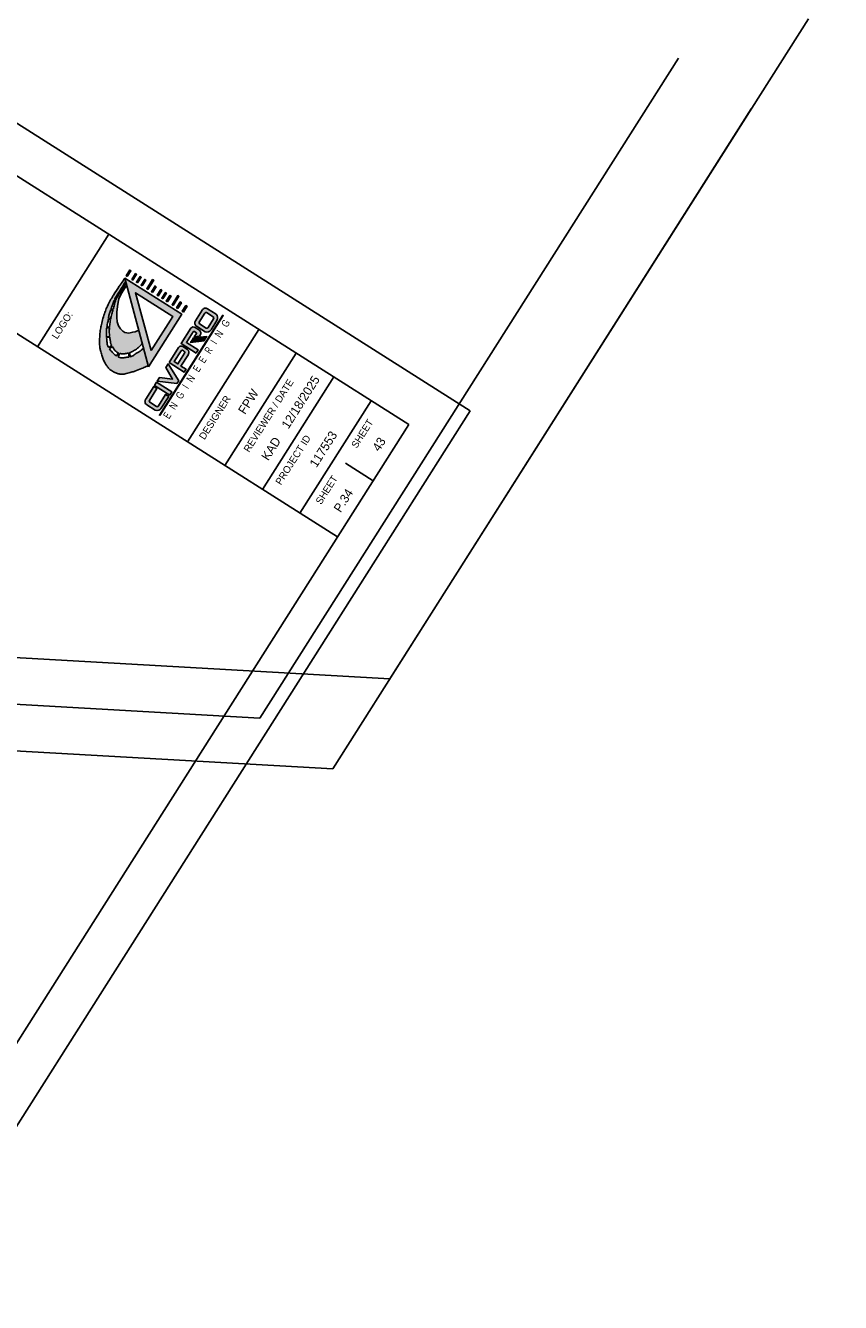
# Model space of a CAD drawing. Header units: feet. Extents: x 2249379 to 2249587, y 438002 to 438313.
# Tile 14 of 15: x 2249541 to 2249587, y 438204 to 438276. Entities that reach past the tile are written whole.
import ezdxf
from ezdxf import colors
from ezdxf.entities.mleader import LeaderData, LeaderLine
from ezdxf.enums import TextEntityAlignment as Align
from ezdxf.math import Vec2, Vec3

# ---------------------------------------------------------------- set-up
doc = ezdxf.new("R2010")
doc.units = ezdxf.units.FT
doc.header["$MEASUREMENT"] = 0
for name, color, linetype in [('SH_Border', 7, 'Continuous'), ('SH_Data', 7, 'Continuous'), ('SHT_LOGO_BLACK', 7, 'Continuous'), ('SHT_LOGO_BLUE', 160, 'Continuous'), ('SHT_LOGO_GREY', 9, 'Continuous'), ('TX_P_20', 7, 'Continuous')]:
    doc.layers.add(name, color=color, linetype=linetype)
doc.styles.add('OHDOTSymbols', font='arial.ttf')
doc.styles.get("Standard").update_dxf_attribs({"font": 'arial.ttf'})
doc.styles.add('Straight-Normal', font='font30.shx', dxfattribs={"height": 0.14})
doc.styles.add('Straight-Sub Title', font='font30.shx', dxfattribs={"height": 0.17})

msp = doc.modelspace()

# ---------------------------------------------------------------- hatches: boundary and pattern name
at = {"layer": 'SHT_LOGO_BLACK', "linetype": 'Continuous'}
h = msp.add_hatch(color=256, dxfattribs=at)
h.dxf.hatch_style = 1
h.paths.add_polyline_path([(2249549.539, 438259.851), (2249549.744, 438260.173), (2249549.682, 438260.213), (2249549.477, 438259.89)])
h.paths.add_polyline_path([(2249549.157, 438260.093), (2249549.219, 438260.054), (2249549.424, 438260.377), (2249549.362, 438260.416)])
h.paths.add_polyline_path([(2249549.286, 438260.735), (2249549.224, 438260.775), (2249548.896, 438260.258), (2249548.955, 438260.214)])
h.paths.add_polyline_path([(2249548.576, 438260.461), (2249548.638, 438260.422), (2249548.843, 438260.745), (2249548.781, 438260.784)])
h.paths.add_polyline_path([(2249548.379, 438260.586), (2249548.584, 438260.909), (2249548.522, 438260.948), (2249548.317, 438260.626)])
h.paths.add_polyline_path([(2249548.057, 438260.791), (2249548.119, 438260.752), (2249548.323, 438261.074), (2249548.261, 438261.114)])
h.paths.add_polyline_path([(2249547.736, 438260.994), (2249547.798, 438260.955), (2249548.003, 438261.277), (2249547.941, 438261.317)])
h.paths.add_polyline_path([(2249547.865, 438261.637), (2249547.803, 438261.676), (2249547.475, 438261.16), (2249547.534, 438261.115)])
h.paths.add_polyline_path([(2249547.421, 438261.646), (2249547.359, 438261.686), (2249547.154, 438261.363), (2249547.217, 438261.324)])
h.paths.add_polyline_path([(2249546.896, 438261.527), (2249546.958, 438261.487), (2249547.163, 438261.81), (2249547.101, 438261.849)])
h.paths.add_polyline_path([(2249546.904, 438261.974), (2249546.842, 438262.014), (2249546.637, 438261.691), (2249546.699, 438261.651)])
h.paths.add_polyline_path([(2249546.584, 438262.177), (2249546.522, 438262.217), (2249546.317, 438261.894), (2249546.379, 438261.855)])
h = msp.add_hatch(color=256, dxfattribs=at)
h.dxf.hatch_style = 1
h.paths.add_polyline_path([(2249546.588, 438257.341, -0.010054), (2249546.555, 438257.333), (2249546.499, 438257.556, 0.003974), (2249546.527, 438257.565, 0.040776), (2249546.562, 438257.579, 0.006066), (2249546.789, 438257.697, 0.061249), (2249547.013, 438257.854, 0.038297), (2249547.222, 438258.073), (2249547.019, 438258.838), (2249546.818, 438258.738), (2249546.686, 438258.723), (2249546.474, 438258.668), (2249546.356, 438258.675), (2249546.245, 438258.703), (2249546.134, 438258.78), (2249545.995, 438258.898), (2249545.882, 438259.068), (2249545.807, 438259.299), (2249545.781, 438259.567), (2249545.792, 438259.836), (2249545.818, 438260.157), (2249545.857, 438260.402), (2249545.909, 438260.59), (2249546.029, 438260.875), (2249546.259, 438261.238), (2249546.347, 438261.372), (2249546.317, 438261.485, -0.000418), (2249546.195, 438261.295, -0.000949), (2249546.13, 438261.194, -0.000351), (2249545.942, 438260.903, 0.00107), (2249545.88, 438260.808, 0.017555), (2249545.808, 438260.686, 0.017743), (2249545.746, 438260.562, 0.003592), (2249545.739, 438260.546), (2249545.663, 438260.573, -0.03869), (2249545.683, 438260.609, -0.000239), (2249545.697, 438260.633, 0.000026), (2249545.835, 438260.85, 0.000048), (2249546.04, 438261.173, 0.000037), (2249546.293, 438261.573), (2249546.246, 438261.753, 0.003624), (2249546.032, 438261.453, 0.007413), (2249545.93, 438261.304, 0.000904), (2249545.605, 438260.809, 0.00451), (2249545.541, 438260.709, 0.019073), (2249545.38, 438260.428, 0.017331), (2249545.224, 438260.107, 0.019514), (2249545.118, 438259.839, 0.015338), (2249545.007, 438259.489, 0.012204), (2249544.918, 438259.14, 0.017423), (2249544.87, 438258.893, 0.014015), (2249544.846, 438258.711, 0.009535), (2249544.824, 438258.443, 0.020378), (2249544.816, 438258.122, 0.02598), (2249544.834, 438257.872, 0.027565), (2249544.867, 438257.689, 0.018891), (2249544.939, 438257.427, 0.020789), (2249545.023, 438257.198, 0.020828), (2249545.124, 438256.977, 0.034599), (2249545.211, 438256.834, 0.032145), (2249545.323, 438256.694, 0.062269), (2249545.492, 438256.551, 0.050433), (2249545.733, 438256.425, 0.025118), (2249545.916, 438256.363, 0.057831), (2249545.999, 438256.349, 0.025804), (2249546.125, 438256.349, 0.04348), (2249546.2, 438256.36, 0.002738), (2249546.319, 438256.389, 0.002118), (2249546.473, 438256.427, 0.001598), (2249546.722, 438256.491, 0.006576), (2249546.782, 438256.508, 0.02396), (2249546.8, 438256.514, 0.001113), (2249547.176, 438256.664, 0.009085), (2249547.315, 438256.722, 0.004888), (2249547.552, 438256.83), (2249547.285, 438257.835, -0.03184), (2249547.189, 438257.722, -0.071165), (2249547.063, 438257.624, -0.016789), (2249546.94, 438257.558, 0.028454), (2249546.868, 438257.518, 0.050722), (2249546.766, 438257.438, -0.071433), (2249546.691, 438257.383, -0.049376)])
h.paths.add_polyline_path([(2249546.491, 438257.319, -0.010823), (2249546.455, 438257.314, -0.001747), (2249546.351, 438257.301, 0.001596), (2249546.237, 438257.287, 0.003876), (2249546.126, 438257.273, -0.006206), (2249546.057, 438257.264, -0.097322), (2249546.011, 438257.268, -0.038974), (2249545.902, 438257.307, -0.011737), (2249545.856, 438257.33), (2249545.953, 438257.521, 0.028633), (2249546.045, 438257.498, 0.056422), (2249546.127, 438257.492, 0.018655), (2249546.232, 438257.5, 0.019312), (2249546.333, 438257.516, 0.013666), (2249546.43, 438257.538, 0.001157), (2249546.439, 438257.54)], flags=16)
h.paths.add_polyline_path([(2249545.876, 438257.549), (2249545.775, 438257.376, -0.015908), (2249545.728, 438257.408, -0.022838), (2249545.644, 438257.477, -0.018474), (2249545.546, 438257.569, -0.026037), (2249545.455, 438257.674, -0.016666), (2249545.381, 438257.774), (2249545.533, 438257.908, 0.001651), (2249545.546, 438257.888, 0.015544), (2249545.614, 438257.785, 0.016487), (2249545.684, 438257.692, 0.075188), (2249545.784, 438257.6, 0.042887)], flags=16)
h.paths.add_polyline_path([(2249545.495, 438257.972), (2249545.334, 438257.848, -0.024038), (2249545.28, 438257.948, -0.06415), (2249545.253, 438258.03, -0.021969), (2249545.238, 438258.133, -0.008749), (2249545.217, 438258.392, -0.000355), (2249545.215, 438258.413), (2249545.39, 438258.433, 0.002531), (2249545.409, 438258.301, 0.006928), (2249545.441, 438258.103, 0.028635), (2249545.453, 438258.056, 0.053806), (2249545.466, 438258.025, 0.004266)], flags=16)
h.paths.add_polyline_path([(2249545.383, 438258.48), (2249545.213, 438258.46, -0.00319), (2249545.202, 438258.656, -0.013578), (2249545.2, 438258.741, -0.029845), (2249545.211, 438258.903, -0.004092), (2249545.219, 438258.958), (2249545.373, 438258.952, 0.013659), (2249545.363, 438258.745, 0.029225), (2249545.368, 438258.607, 0.009297), (2249545.379, 438258.514, 0.000639)], flags=16)
h.paths.add_polyline_path([(2249545.377, 438258.999), (2249545.226, 438259.005, -0.011307), (2249545.253, 438259.156, -0.010591), (2249545.28, 438259.274, 0.011749), (2249545.304, 438259.38, 0.016183), (2249545.316, 438259.452), (2249545.435, 438259.43, 0.017905), (2249545.405, 438259.253, 0.011223)], flags=16)
h.paths.add_polyline_path([(2249545.444, 438259.474), (2249545.321, 438259.5, 0.010824), (2249545.324, 438259.549, -0.05835), (2249545.342, 438259.657, -0.01154), (2249545.377, 438259.768, -0.00345), (2249545.453, 438259.987), (2249545.571, 438259.957, 0.012845), (2249545.508, 438259.741, 0.008036), (2249545.473, 438259.601, 0.004709)], flags=16)
h.paths.add_polyline_path([(2249545.586, 438260.005), (2249545.471, 438260.038, -0.000481), (2249545.522, 438260.181, 0.000864), (2249545.546, 438260.247, 0.00468), (2249545.582, 438260.351, -0.004072), (2249545.623, 438260.471, -0.008774), (2249545.644, 438260.527), (2249545.72, 438260.501, 0.005656), (2249545.71, 438260.475, 0.0202), (2249545.682, 438260.389, 0.019573), (2249545.655, 438260.272, -0.017067), (2249545.624, 438260.139, -0.007865)], flags=16)
at = {"layer": 'SHT_LOGO_BLUE'}
h = msp.add_hatch(color=256, dxfattribs=at)
h.dxf.hatch_style = 1
h.paths.add_polyline_path([(2249547.657, 438254.763, -0.44246), (2249547.627, 438254.87), (2249548.05, 438255.537), (2249547.869, 438255.652), (2249547.417, 438254.939, 0.436831), (2249547.474, 438254.629), (2249547.957, 438254.323, 0.355742), (2249548.294, 438254.435), (2249548.717, 438255.102), (2249548.539, 438255.215), (2249548.127, 438254.566, -0.466077), (2249548.021, 438254.532)])
h.paths.add_polyline_path([(2249548.026, 438255.907), (2249547.91, 438255.723), (2249548.769, 438255.178), (2249548.88, 438255.365)])
h.paths.add_polyline_path([(2249549.176, 438255.829), (2249549.274, 438255.985), (2249548.675, 438256.928), (2249548.548, 438256.729), (2249548.933, 438256.079), (2249548.193, 438256.165), (2249548.064, 438255.96)])
h.paths.add_polyline_path([(2249549.4, 438256.806), (2249549.816, 438257.462, 0.384335), (2249549.768, 438257.741), (2249549.508, 438257.91, 0.413942), (2249549.265, 438257.856), (2249548.733, 438257.016), (2249549.589, 438256.473), (2249549.685, 438256.625)])
h.paths.add_polyline_path([(2249549.225, 438256.929), (2249549.018, 438257.06), (2249549.404, 438257.67, -0.363757), (2249549.488, 438257.696, -0.087868), (2249549.59, 438257.631, -0.553906), (2249549.608, 438257.533)], flags=16)
h.paths.add_polyline_path([(2249550.27, 438258.642), (2249550.151, 438258.455), (2249550.442, 438258.492), (2249550.482, 438258.554, 0.37317), (2249550.44, 438258.834), (2249550.206, 438258.982, 0.37162), (2249549.959, 438258.945), (2249549.408, 438258.077), (2249550.258, 438257.538), (2249550.372, 438257.716), (2249549.704, 438258.14), (2249550.08, 438258.734, -0.38138), (2249550.159, 438258.756), (2249550.244, 438258.703, -0.307867)])
h.paths.add_polyline_path([(2249550.218, 438259.357, 0.436831), (2249550.276, 438259.047), (2249550.758, 438258.741, 0.355742), (2249551.095, 438258.853), (2249551.425, 438259.373, 0.355742), (2249551.383, 438259.726), (2249550.9, 438260.032, 0.436831), (2249550.595, 438259.952)])
h.paths.add_polyline_path([(2249550.747, 438259.791, -0.386521), (2249550.845, 438259.818), (2249551.204, 438259.59, -0.436448), (2249551.24, 438259.476), (2249550.928, 438258.984, -0.466076), (2249550.822, 438258.95), (2249550.458, 438259.181, -0.44246), (2249550.429, 438259.288)], flags=16)
h = msp.add_hatch(color=256, dxfattribs=at)
h.dxf.hatch_style = 1
h.paths.add_polyline_path([(2249550.115, 438258.398), (2249550.036, 438258.273), (2249550.791, 438258.377), (2249550.856, 438258.481)])
at = {"layer": 'SHT_LOGO_GREY'}
h = msp.add_hatch(color=256, dxfattribs=at)
h.dxf.hatch_style = 1
h.paths.add_polyline_path([(2249546.246, 438261.753), (2249547.57, 438256.76), (2249549.449, 438259.722)])
h.paths.add_polyline_path([(2249548.935, 438259.607), (2249547.72, 438257.691), (2249546.834, 438260.939)], flags=16)
h = msp.add_hatch(color=256, dxfattribs=at)
h.dxf.hatch_style = 1
h.paths.add_polyline_path([(2249550.026, 438258.258), (2249549.946, 438258.133), (2249550.701, 438258.237), (2249550.767, 438258.34)])

# ---------------------------------------------------------------- linework, layer by layer
at = {"layer": 'SH_Border'}
for p, q in [((2249472.781, 438313.197), (2249565.68, 438254.292)), ((2249473.553, 438309.747), (2249562.229, 438253.52)), ((2249469.537, 438303.413), (2249558.213, 438247.186)), ((2249545.339, 438264.23), (2249541.322, 438257.896)), ((2249553.784, 438258.875), (2249549.768, 438252.541)), ((2249555.895, 438257.536), (2249551.879, 438251.202)), ((2249558.007, 438256.197), (2249553.99, 438249.863)), ((2249565.68, 438254.292), (2249474.644, 438110.722)), ((2249560.118, 438254.858), (2249556.102, 438248.524)), ((2249562.229, 438253.52), (2249473.871, 438114.172)), ((2249558.657, 438251.345), (2249560.221, 438250.353))]:
    msp.add_line(p, q, dxfattribs=at)
at = {"layer": 'SHT_LOGO_BLACK'}
for p, q in [((2249545.213, 438258.46, -4063.576), (2249545.383, 438258.48, -4063.576)), ((2249545.219, 438258.958, -4063.576), (2249545.373, 438258.952, -4063.576)), ((2249545.226, 438259.005, -4063.576), (2249545.377, 438258.999, -4063.576)), ((2249545.215, 438258.413, -4063.576), (2249545.39, 438258.433, -4063.576))]:
    msp.add_line(p, q, dxfattribs=at)
at = {"layer": 'SHT_LOGO_BLACK', "linetype": 'Continuous', "elevation": -4063.576}
for points in [[(2249546.379, 438261.855), (2249546.584, 438262.177), (2249546.522, 438262.217), (2249546.317, 438261.894)], [(2249546.699, 438261.651), (2249546.904, 438261.974), (2249546.842, 438262.014), (2249546.637, 438261.691)], [(2249546.958, 438261.487), (2249547.163, 438261.81), (2249547.101, 438261.849), (2249546.896, 438261.527)], [(2249547.217, 438261.324), (2249547.421, 438261.646), (2249547.359, 438261.686), (2249547.154, 438261.363)], [(2249547.534, 438261.115), (2249547.865, 438261.637), (2249547.803, 438261.676), (2249547.475, 438261.16)], [(2249547.798, 438260.955), (2249548.003, 438261.277), (2249547.941, 438261.317), (2249547.736, 438260.994)], [(2249548.119, 438260.752), (2249548.323, 438261.074), (2249548.261, 438261.114), (2249548.057, 438260.791)], [(2249548.379, 438260.586), (2249548.584, 438260.909), (2249548.522, 438260.948), (2249548.317, 438260.626)], [(2249548.638, 438260.422), (2249548.843, 438260.745), (2249548.781, 438260.784), (2249548.576, 438260.461)], [(2249548.955, 438260.214), (2249549.286, 438260.735), (2249549.224, 438260.775), (2249548.896, 438260.258)], [(2249549.219, 438260.054), (2249549.424, 438260.377), (2249549.362, 438260.416), (2249549.157, 438260.093)], [(2249549.539, 438259.851), (2249549.744, 438260.173), (2249549.682, 438260.213), (2249549.477, 438259.89)]]:
    msp.add_lwpolyline(points, close=True, dxfattribs=at)
at = {"layer": 'SHT_LOGO_BLACK'}
for points in [[(2249547.552, 438256.83, -0.004888), (2249547.315, 438256.722, -0.009085), (2249547.176, 438256.664, -0.001113), (2249546.8, 438256.514, -0.02396), (2249546.782, 438256.508, -0.006576), (2249546.722, 438256.491, -0.001598), (2249546.473, 438256.427, -0.002118), (2249546.319, 438256.389, -0.002738), (2249546.2, 438256.36, -0.04348), (2249546.125, 438256.349, -0.025804), (2249545.999, 438256.349, -0.057831), (2249545.916, 438256.363, -0.025118), (2249545.733, 438256.425, -0.050433), (2249545.492, 438256.551, -0.062269), (2249545.323, 438256.694, -0.032145), (2249545.211, 438256.834, -0.034599), (2249545.124, 438256.977, -0.020828), (2249545.023, 438257.198, -0.020789), (2249544.939, 438257.427, -0.018891), (2249544.867, 438257.689, -0.027565), (2249544.834, 438257.872, -0.02598), (2249544.816, 438258.122, -0.020378), (2249544.824, 438258.443, -0.009535), (2249544.846, 438258.711, -0.014015), (2249544.87, 438258.893, -0.017423), (2249544.918, 438259.14, -0.012204), (2249545.007, 438259.489, -0.015338), (2249545.118, 438259.839, -0.019514), (2249545.224, 438260.107, -0.017331), (2249545.38, 438260.428, -0.019073), (2249545.541, 438260.709, -0.00451), (2249545.605, 438260.809, -0.000904), (2249545.93, 438261.304, -0.007413), (2249546.032, 438261.453, -0.003624), (2249546.246, 438261.753)], [(2249545.663, 438260.573, -0.03869), (2249545.683, 438260.609, -0.000239), (2249545.697, 438260.633, 0.000026), (2249545.835, 438260.85, 0.000048), (2249546.04, 438261.173, 0.000037), (2249546.293, 438261.573)], [(2249545.739, 438260.546, -0.003592), (2249545.746, 438260.562, -0.017743), (2249545.808, 438260.686, -0.017555), (2249545.88, 438260.808, -0.00107), (2249545.942, 438260.903, 0.000351), (2249546.13, 438261.194, 0.000949), (2249546.195, 438261.295, 0.000418), (2249546.317, 438261.485)], [(2249545.321, 438259.5, 0.010824), (2249545.324, 438259.549, -0.05835), (2249545.342, 438259.657, -0.01154), (2249545.377, 438259.768, -0.00345), (2249545.453, 438259.987, -0.000438)], [(2249545.444, 438259.474, -0.004709), (2249545.473, 438259.601, -0.008036), (2249545.508, 438259.741, -0.011799), (2249545.565, 438259.939, 0.001031), (2249545.571, 438259.957, 0.017067)], [(2249545.471, 438260.038, -0.0002), (2249545.475, 438260.05, -0.000438), (2249545.522, 438260.181, 0.000864), (2249545.546, 438260.247, 0.00468), (2249545.582, 438260.351, -0.004072), (2249545.623, 438260.471, -0.008774), (2249545.644, 438260.527, -0.040254)], [(2249545.586, 438260.005, 0.007865), (2249545.624, 438260.139, 0.017067), (2249545.655, 438260.272, -0.019573), (2249545.682, 438260.389, -0.0202), (2249545.71, 438260.475, -0.005656), (2249545.72, 438260.501, -0.017743)], [(2249545.226, 438259.005, -0.011307), (2249545.253, 438259.156, -0.010591), (2249545.28, 438259.274, 0.011749), (2249545.304, 438259.38, 0.016183), (2249545.316, 438259.452, -0.05835)], [(2249545.377, 438258.999, -0.011223), (2249545.405, 438259.253, -0.017453), (2249545.434, 438259.426, -0.000163), (2249545.435, 438259.43, -0.008036)], [(2249545.213, 438258.46, -0.00319), (2249545.202, 438258.656, -0.013578), (2249545.2, 438258.741, -0.029845), (2249545.211, 438258.903, -0.004092), (2249545.219, 438258.958, -0.010591)], [(2249545.383, 438258.48, -0.000639), (2249545.379, 438258.514, -0.009297), (2249545.368, 438258.607, -0.029225), (2249545.363, 438258.745, -0.013659), (2249545.373, 438258.952, -0.011561)], [(2249545.334, 438257.848, -0.024038), (2249545.28, 438257.948, -0.06415), (2249545.253, 438258.03, -0.021969), (2249545.238, 438258.133, -0.008749), (2249545.217, 438258.392, -0.000355), (2249545.215, 438258.413, -0.013578)], [(2249545.775, 438257.376, -0.015908), (2249545.728, 438257.408, -0.022838), (2249545.644, 438257.477, -0.018474), (2249545.546, 438257.569, -0.026037), (2249545.455, 438257.674, -0.016666), (2249545.381, 438257.774, -0.03409)], [(2249545.495, 438257.972, -0.004266), (2249545.466, 438258.025, -0.053806), (2249545.453, 438258.056, -0.028635), (2249545.441, 438258.103, -0.006928), (2249545.409, 438258.301, -0.002531), (2249545.39, 438258.433, -0.009297)], [(2249545.876, 438257.549, -0.042886), (2249545.784, 438257.6, -0.075188), (2249545.684, 438257.692, -0.016487), (2249545.614, 438257.785, -0.015544), (2249545.546, 438257.888, -0.001651), (2249545.533, 438257.908, -0.053806)], [(2249547.222, 438258.073, -0.038297), (2249547.013, 438257.854, -0.061249), (2249546.789, 438257.697, -0.006066), (2249546.562, 438257.579, -0.040776), (2249546.527, 438257.565, -0.003974), (2249546.499, 438257.556, -0.013666)], [(2249547.285, 438257.835, -0.03184), (2249547.189, 438257.722, -0.071165), (2249547.063, 438257.624, -0.016789), (2249546.94, 438257.558, 0.028454), (2249546.868, 438257.518, 0.050722), (2249546.766, 438257.438, -0.071433), (2249546.691, 438257.383, -0.049376), (2249546.588, 438257.341, -0.010054), (2249546.555, 438257.333, -0.001747)], [(2249546.491, 438257.319, -0.010823), (2249546.455, 438257.314, -0.001747), (2249546.351, 438257.301, 0.001596), (2249546.237, 438257.287, 0.003876), (2249546.126, 438257.273, -0.006206), (2249546.057, 438257.264, -0.097322), (2249546.011, 438257.268, -0.038974), (2249545.902, 438257.307, -0.011737), (2249545.856, 438257.33, -0.026776)], [(2249546.439, 438257.54, -0.001157), (2249546.43, 438257.538, -0.013666), (2249546.333, 438257.516, -0.019312), (2249546.232, 438257.5, -0.018655), (2249546.127, 438257.492, -0.056422), (2249546.045, 438257.498, -0.028633), (2249545.953, 438257.521, -0.064453)]]:
    msp.add_lwpolyline(points, format="xyb", dxfattribs=at)
at = {"layer": 'SHT_LOGO_BLACK', "elevation": -4063.576}
for points in [[(2249547.019, 438258.838), (2249546.818, 438258.738), (2249546.686, 438258.723), (2249546.474, 438258.668), (2249546.356, 438258.675), (2249546.245, 438258.703), (2249546.134, 438258.78), (2249545.995, 438258.898), (2249545.882, 438259.068), (2249545.807, 438259.299), (2249545.781, 438259.567), (2249545.792, 438259.836), (2249545.818, 438260.157), (2249545.857, 438260.402), (2249545.909, 438260.59), (2249546.029, 438260.875), (2249546.259, 438261.238), (2249546.347, 438261.372)], [(2249545.453, 438259.987), (2249545.571, 438259.957)], [(2249545.471, 438260.038), (2249545.586, 438260.005)], [(2249545.644, 438260.527), (2249545.72, 438260.501)], [(2249545.663, 438260.573), (2249545.739, 438260.546)], [(2249545.316, 438259.452), (2249545.435, 438259.43)], [(2249545.321, 438259.5), (2249545.444, 438259.474)], [(2249545.334, 438257.848), (2249545.495, 438257.972)], [(2249545.381, 438257.774), (2249545.533, 438257.908)], [(2249545.775, 438257.376), (2249545.876, 438257.549)], [(2249545.856, 438257.33), (2249545.953, 438257.521)], [(2249546.491, 438257.319), (2249546.439, 438257.54)], [(2249546.555, 438257.333), (2249546.499, 438257.556)]]:
    msp.add_lwpolyline(points, dxfattribs=at)
at = {"layer": 'SHT_LOGO_BLACK'}
msp.add_lwpolyline([(2249548.209, 438254.019), (2249551.781, 438259.652), (2249551.756, 438259.667), (2249548.186, 438254.037)], close=True, dxfattribs=at)
at = {"layer": 'SHT_LOGO_BLUE'}
for p, q in [((2249550.218, 438259.357), (2249550.595, 438259.952)), ((2249551.383, 438259.726), (2249550.9, 438260.032)), ((2249550.747, 438259.791), (2249550.429, 438259.288)), ((2249550.446, 438259.189), (2249550.822, 438258.95)), ((2249550.845, 438259.818), (2249551.221, 438259.579)), ((2249550.928, 438258.984), (2249551.236, 438259.469)), ((2249551.425, 438259.373), (2249551.095, 438258.853)), ((2249550.758, 438258.741), (2249550.276, 438259.047))]:
    msp.add_line(p, q, dxfattribs=at)
for points in [[(2249550.258, 438257.538), (2249550.372, 438257.716), (2249549.704, 438258.14), (2249550.08, 438258.734, -0.38138), (2249550.159, 438258.756), (2249550.244, 438258.703, -0.307867), (2249550.27, 438258.642), (2249550.151, 438258.455), (2249550.442, 438258.492), (2249550.482, 438258.554, 0.37317), (2249550.44, 438258.834), (2249550.206, 438258.982, 0.37162), (2249549.959, 438258.945), (2249549.408, 438258.077), (2249550.258, 438257.538)], [(2249548.733, 438257.016), (2249549.265, 438257.856, -0.413942), (2249549.508, 438257.91), (2249549.768, 438257.741)], [(2249549.608, 438257.533), (2249549.225, 438256.929), (2249549.018, 438257.06), (2249549.404, 438257.67, -0.363757), (2249549.488, 438257.696, -0.087868), (2249549.59, 438257.631, -0.553906), (2249549.608, 438257.533, 0.590972)], [(2249548.127, 438254.566), (2249548.539, 438255.215), (2249548.717, 438255.102), (2249548.294, 438254.435, -0.355742), (2249547.957, 438254.323), (2249547.474, 438254.629, -0.436831), (2249547.417, 438254.939), (2249547.869, 438255.652), (2249548.05, 438255.537), (2249547.627, 438254.87, 0.386521), (2249547.645, 438254.771), (2249548.021, 438254.532, 0.466077), (2249548.127, 438254.566, -0.087106)]]:
    msp.add_lwpolyline(points, format="xyb", dxfattribs=at)
for points in [[(2249550.115, 438258.398), (2249550.036, 438258.273), (2249550.791, 438258.377), (2249550.856, 438258.481), (2249550.115, 438258.398)], [(2249548.733, 438257.016), (2249549.589, 438256.473), (2249549.685, 438256.625), (2249549.4, 438256.806), (2249549.816, 438257.462)]]:
    msp.add_lwpolyline(points, dxfattribs=at)
for points in [[(2249548.064, 438255.96), (2249548.193, 438256.165), (2249548.933, 438256.079), (2249548.548, 438256.729), (2249548.675, 438256.928), (2249549.274, 438255.985), (2249549.176, 438255.829)], [(2249548.769, 438255.178), (2249547.91, 438255.723), (2249548.026, 438255.907), (2249548.88, 438255.365)]]:
    msp.add_lwpolyline(points, close=True, dxfattribs=at)
for centre, radius, start, end in [((2249550.785, 438259.851), 0.215, 57.62199, 152.01078), ((2249550.391, 438259.228), 0.215, 143.2332, 237.62199), ((2249550.492, 438259.248), 0.0752, 147.62199, 232.15218), ((2249550.811, 438259.75), 0.0752, 63.0918, 147.62199), ((2249551.169, 438259.516), 0.0817, 324.8013, 50.4862), ((2249551.187, 438259.524), 0.281, 327.62199, 45.95242), ((2249550.858, 438259.004), 0.281, 249.29156, 327.62199), ((2249550.861, 438259.011), 0.0725, 237.62199, 337.57847), ((2249549.637, 438257.575), 0.211, 327.62199, 51.71612)]:
    msp.add_arc(centre, radius, start, end, dxfattribs=at)
at = {"layer": 'SHT_LOGO_GREY', "elevation": -4063.576}
msp.add_lwpolyline([(2249547.57, 438256.76), (2249549.449, 438259.722), (2249546.246, 438261.753), (2249547.57, 438256.76)], dxfattribs=at)
msp.add_lwpolyline([(2249547.72, 438257.691), (2249548.935, 438259.607), (2249546.834, 438260.939)], close=True, dxfattribs=at)
at = {"layer": 'SHT_LOGO_GREY'}
msp.add_lwpolyline([(2249550.026, 438258.258), (2249549.946, 438258.133), (2249550.701, 438258.237), (2249550.767, 438258.34), (2249550.026, 438258.258)], dxfattribs=at)

# ---------------------------------------------------------------- texts
at = {"layer": 'SH_Data', "color": 7, "linetype": 'Continuous', "style": 'Straight-Normal'}
msp.add_text('LOGO:', height=0.4, rotation=57.62199, dxfattribs=at).set_placement((2249542.545, 438259.22), align=Align.TOP_CENTER)
at = {"layer": 'SH_Data', "linetype": 'Continuous', "style": 'Straight-Sub Title'}
for s, p in [('12/18/2025', (2249556.135, 438254.779)), ('FPW', (2249553.194, 438254.809)), ('KAD', (2249554.473, 438252.157)), ('117553', (2249557.417, 438252.131)), ('43', (2249560.552, 438252.408)), ('P.34', (2249558.544, 438249.241))]:
    msp.add_text(s, height=0.5, rotation=57.62199, dxfattribs=at).set_placement(p, align=Align.MIDDLE_CENTER)
at = {"layer": 'SH_Data', "color": 7, "linetype": 'Continuous', "style": 'Straight-Normal'}
for s, p in [('REVIEWER / DATE', (2249554.333, 438254.021)), ('DESIGNER', (2249551.305, 438253.914)), ('SHEET', (2249559.609, 438253.005)), ('PROJECT ID', (2249555.711, 438251.526)), ('SHEET', (2249557.601, 438249.838))]:
    msp.add_text(s, height=0.4, rotation=57.62199, dxfattribs=at).set_placement(p, align=Align.MIDDLE_CENTER)
at = {"layer": 'SHT_LOGO_BLACK', "linetype": 'Continuous', "style": 'OHDOTSymbols'}
for s, width, p in [('G', 0.8, (2249551.913, 438259.215, 13.003)), ('N', 0.8, (2249551.536, 438258.62, 13.003)), ('R', 0.7, (2249550.952, 438257.699, 13.003)), ('I', 0.7, (2249551.246, 438258.163, 13.003)), ('E', 0.7, (2249550.613, 438257.165, 13.003)), ('N', 0.8, (2249549.944, 438256.109, 13.003)), ('E', 0.7, (2249550.295, 438256.663, 13.003)), ('I', 0.7, (2249549.655, 438255.653, 13.003)), ('G', 0.8, (2249549.347, 438255.168, 13.003)), ('E', 0.7, (2249548.624, 438254.028, 13.003)), ('N', 0.8, (2249548.971, 438254.575, 13.003))]:
    msp.add_text(s, height=0.426, rotation=57.62199, dxfattribs=dict(at, width=width)).set_placement(p, align=Align.MIDDLE_CENTER)

# ---------------------------------------------------------------- leaders
at = {"layer": 'TX_P_20'}
ml = msp.add_multileader_mtext('Standard', dxfattribs=at)
ml.set_content('', color=(178, 178, 178))
ml.set_leader_properties()
ml.build(insert=Vec2(0, 0))
ml.multileader.update_dxf_attribs({"dogleg_length": 2.2, "arrow_head_size": 2, "scale": 20})
ctx = ml.context
ctx.base_point, ctx.scale, ctx.char_height, ctx.arrow_head_size, ctx.landing_gap_size, ctx.plane_origin, ctx.plane_x_axis, ctx.plane_y_axis = Vec3(2249548.177, 438297.552, 1083.62), 20, 2, 2, 1.8, Vec3(2249505.214, 438303.854, 1083.62), Vec3(-0.535439, -0.844574), Vec3(0.844574, -0.535439)
ctx.text_align_type = 2
notes = []
notes.append((ctx, [(1, (1, 1, 0), (2249522.69, 438257.35, 1083.62), (0.535439, 0.844574), 44, [(0, [(2249500.427, 438252.14, 1083.62)], 0, [])])]))
ctx.mtext.insert, ctx.mtext.text_direction, ctx.mtext.rotation, ctx.mtext.alignment, ctx.mtext.flow_direction = Vec3(2249548.058, 438295.496, 1083.62), Vec3(-0.535439, -0.844574), 3.141668, 3, 5
ml = msp.add_multileader_mtext('Standard', dxfattribs=at)
ml.set_content('', color=(178, 178, 178))
ml.set_leader_properties()
ml.build(insert=Vec2(0, 0))
ml.multileader.update_dxf_attribs({"dogleg_length": 2.2, "arrow_head_size": 2, "scale": 20})
ctx = ml.context
ctx.base_point, ctx.scale, ctx.char_height, ctx.arrow_head_size, ctx.landing_gap_size, ctx.plane_origin, ctx.plane_x_axis, ctx.plane_y_axis = Vec3(2249544.964, 438294.923, 1083.62), 20, 2, 2, 1.8, Vec3(2249502.002, 438301.225, 1083.62), Vec3(-0.535439, -0.844574), Vec3(0.844574, -0.535439)
ctx.text_align_type = 2
notes.append((ctx, [(1, (1, 1, 0), (2249519.477, 438254.721, 1083.62), (0.535439, 0.844574), 44, [(0, [(2249497.215, 438249.511, 1083.62)], 0, [])])]))
ctx.mtext.insert, ctx.mtext.text_direction, ctx.mtext.rotation, ctx.mtext.alignment, ctx.mtext.flow_direction = Vec3(2249544.845, 438292.867, 1083.62), Vec3(-0.535439, -0.844574), 3.141668, 3, 5
ml = msp.add_multileader_mtext('Standard', dxfattribs=at)
ml.set_content('', color=(178, 178, 178))
ml.set_leader_properties()
ml.build(insert=Vec2(0, 0))
ml.multileader.update_dxf_attribs({"dogleg_length": 2.2, "arrow_head_size": 2, "scale": 20})
ctx = ml.context
ctx.base_point, ctx.scale, ctx.char_height, ctx.arrow_head_size, ctx.landing_gap_size, ctx.plane_origin, ctx.plane_x_axis, ctx.plane_y_axis = Vec3(2249586.655, 438279.396, 1083.62), 20, 2, 2, 1.8, Vec3(2249519.014, 438291.466, 1083.62), Vec3(-0.535503, -0.844534), Vec3(0.844534, -0.535503)
ctx.text_align_type = 2
notes.append((ctx, [(1, (1, 1, 0), (2249561.165, 438239.196, 1083.62), (0.535503, 0.844534), 44, [(0, [(2249508.165, 438242.207, 1083.62)], 0, [])])]))
ctx.mtext.insert, ctx.mtext.text_direction, ctx.mtext.rotation, ctx.mtext.alignment, ctx.mtext.flow_direction = Vec3(2249586.535, 438277.34, 1083.62), Vec3(-0.535503, -0.844534), 3.141593, 3, 5
ml = msp.add_multileader_mtext('Standard', dxfattribs=at)
ml.set_content('', color=(178, 178, 178))
ml.set_leader_properties()
ml.build(insert=Vec2(0, 0))
ml.multileader.update_dxf_attribs({"dogleg_length": 2.2, "arrow_head_size": 2, "scale": 20})
ctx = ml.context
ctx.base_point, ctx.scale, ctx.char_height, ctx.arrow_head_size, ctx.landing_gap_size, ctx.plane_origin, ctx.plane_x_axis, ctx.plane_y_axis = Vec3(2249579.336, 438277.19, 2166.536), 20, 2, 2, 1.8, Vec3(2249511.695, 438289.26, 2166.536), Vec3(-0.535503, -0.844534), Vec3(0.844534, -0.535503)
ctx.text_align_type = 2
notes.append((ctx, [(1, (1, 1, 0), (2249553.846, 438236.99, 2166.536), (0.535503, 0.844534), 44, [(0, [(2249500.846, 438240.002, 2166.536)], 0, [])])]))
ctx.mtext.insert, ctx.mtext.text_direction, ctx.mtext.rotation, ctx.mtext.alignment, ctx.mtext.flow_direction = Vec3(2249579.216, 438275.134, 2166.536), Vec3(-0.535503, -0.844534), 3.141593, 3, 5
ml = msp.add_multileader_mtext('Standard', dxfattribs=at)
ml.set_content('', color=(178, 178, 178))
ml.set_leader_properties()
ml.build(insert=Vec2(0, 0))
ml.multileader.update_dxf_attribs({"dogleg_length": 2.2, "arrow_head_size": 2, "scale": 20})
ctx = ml.context
ctx.base_point, ctx.scale, ctx.char_height, ctx.arrow_head_size, ctx.landing_gap_size, ctx.plane_origin, ctx.plane_x_axis, ctx.plane_y_axis = Vec3(2249583.442, 438274.329, 1083.62), 20, 2, 2, 1.8, Vec3(2249515.801, 438286.398, 1083.62), Vec3(-0.535503, -0.844534), Vec3(0.844534, -0.535503)
ctx.text_align_type = 2
notes.append((ctx, [(1, (1, 1, 0), (2249557.952, 438234.129, 1083.62), (0.535503, 0.844534), 44, [(0, [(2249504.952, 438237.14, 1083.62)], 0, [])])]))
ctx.mtext.insert, ctx.mtext.text_direction, ctx.mtext.rotation, ctx.mtext.alignment, ctx.mtext.flow_direction = Vec3(2249583.322, 438272.273, 1083.62), Vec3(-0.535503, -0.844534), 3.141593, 3, 5
for ctx, leaders in notes:
    for number, flags, end, landing, length, lines in leaders:
        leader = LeaderData()
        leader.index, (leader.has_last_leader_line, leader.has_dogleg_vector, leader.attachment_direction) = number, flags
        leader.last_leader_point, leader.dogleg_vector, leader.dogleg_length = Vec3(end), Vec3(landing), length
        for number, points, colour, breaks in lines:
            line = LeaderLine()
            line.index, line.vertices, line.color, line.breaks = number, Vec3.list(points), colors.encode_raw_color(colour), breaks
            leader.lines.append(line)
        ctx.leaders.append(leader)

doc.saveas('drawing.dxf')
